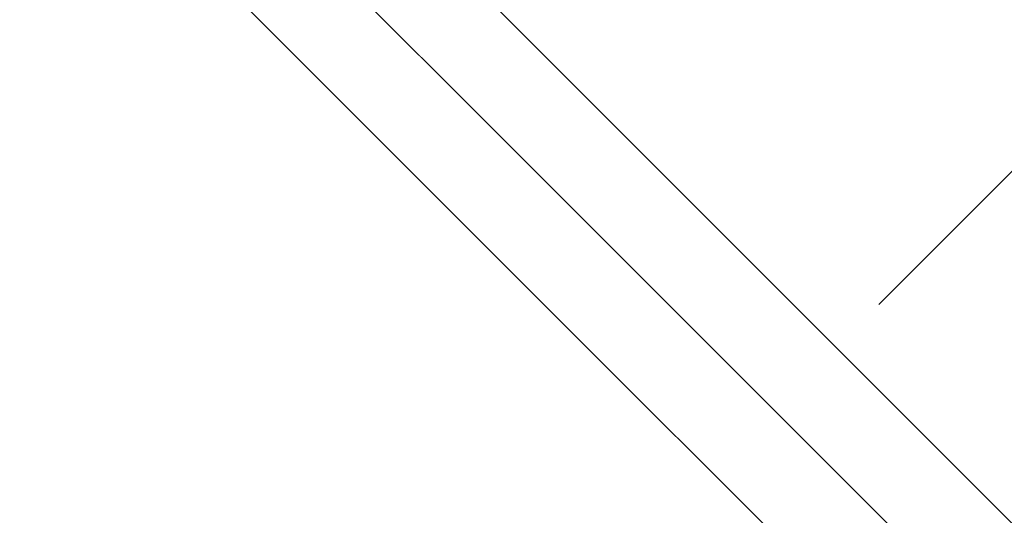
# Model space of a CAD drawing. Header units: millimetres. Extents: x -1690 to 192, y -898 to 54.
# Tile 12 of 256: x -1667.98 to -1659.59, y -892.71 to -888.49. Entities that reach past the tile are written whole.
import ezdxf

# ---------------------------------------------------------------- set-up
doc = ezdxf.new("R2010")
doc.units = ezdxf.units.MM
doc.header["$MEASUREMENT"] = 0
doc.layers.add('OVIDIO 186x93x72h', color=7, linetype='Continuous')

msp = doc.modelspace()

# ---------------------------------------------------------------- linework, layer by layer
at = {"layer": 'OVIDIO 186x93x72h'}
for points in [[(-1624.467341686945, -854.7214810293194), (-1660.658703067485, -890.9128424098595)], [(-1688.424652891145, -863.8790109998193), (-1655.898396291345, -896.4052675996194)], [(-1655.898396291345, -896.4052675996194), (-1688.424652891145, -863.8790109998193)], [(-1656.42872637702, -896.9355976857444), (-1688.95498297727, -864.4093410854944)], [(-1656.959053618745, -897.4659249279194), (-1689.485310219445, -864.9396683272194)], [(-1689.485310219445, -864.9396683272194), (-1656.959053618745, -897.4659249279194)], [(-1661.37847384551, -890.9251900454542), (-1682.944575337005, -869.3590885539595)], [(-1662.439134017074, -891.9858502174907), (-1684.005235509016, -870.4197487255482)]]:
    msp.add_lwpolyline(points, dxfattribs=at)
at = {"layer": 'OVIDIO 186x93x72h', "extrusion": (0.0002316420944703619, 0.9998841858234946, -0.01521713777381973)}
for points in [[(1655.690682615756, -16.27267368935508), (1666.653384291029, 703.8107028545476)], [(1666.653384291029, 703.8107028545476), (1655.690682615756, -16.27267368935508)]]:
    msp.add_lwpolyline(points, dxfattribs=at)
at = {"layer": 'OVIDIO 186x93x72h', "extrusion": (0.9998844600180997, 0.0002316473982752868, 0.01519911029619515)}
for points in [[(-885.0400125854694, 742.6113662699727), (-896.0163255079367, 22.50435691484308)], [(-896.0163255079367, 22.50435691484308), (-885.0400125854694, 742.6113662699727)]]:
    msp.add_lwpolyline(points, dxfattribs=at)
at = {"layer": 'OVIDIO 186x93x72h', "extrusion": (0.9998841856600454, 0.0002316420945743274, 0.01521714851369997)}
msp.add_lwpolyline([(-896.1684997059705, 22.54609631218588), (-885.2055973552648, 742.6431619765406)], dxfattribs=at)
at = {"layer": 'OVIDIO 186x93x72h', "extrusion": (0.0002316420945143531, 0.9998841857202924, -0.01521714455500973)}
for points in [[(1667.713790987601, 703.7945529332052), (1656.751094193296, -16.28882368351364)], [(1656.751094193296, -16.28882368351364), (1667.713790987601, 703.7945529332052)]]:
    msp.add_lwpolyline(points, dxfattribs=at)
at = {"layer": 'OVIDIO 186x93x72h', "extrusion": (0.9998846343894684, 0.0002316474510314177, 0.015187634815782)}
for points in [[(-886.0893570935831, 742.5963574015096), (-897.0738137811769, 22.49920168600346)], [(-897.0738137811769, 22.49920168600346), (-886.0893570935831, 742.5963574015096)]]:
    msp.add_lwpolyline(points, dxfattribs=at)
at = {"layer": 'OVIDIO 186x93x72h', "extrusion": (0.9998841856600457, 0.0002316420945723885, 0.01521714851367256)}
msp.add_lwpolyline([(-897.6683406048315, 22.56987649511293), (-886.7055415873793, 742.660154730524)], dxfattribs=at)
at = {"layer": 'OVIDIO 186x93x72h', "extrusion": (-0.0152189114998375, 0.01521891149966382, 0.9997683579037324)}
msp.add_lwpolyline([(-1655.746550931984, -896.6450601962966), (-1655.737768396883, -896.6536278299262), (-1655.728737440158, -896.6620143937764), (-1655.719463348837, -896.6702095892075), (-1655.709951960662, -896.678203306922), (-1655.700209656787, -896.6859856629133), (-1655.690243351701, -896.6935470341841), (-1655.680060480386, -896.7008780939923), (-1655.669668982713, -896.7079698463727), (-1655.659077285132, -896.7148136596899), (-1655.648294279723, -896.7214012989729), (-1655.637329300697, -896.7277249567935), (-1655.626192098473, -896.7337772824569), (-1655.614892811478, -896.7395514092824), (-1655.603441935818, -896.745040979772), (-1655.591850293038, -896.7502401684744), (-1655.580128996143, -896.7551437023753), (-1655.56828941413, -896.75974687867), (-1655.556343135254, -896.7640455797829), (-1655.544301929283, -896.7680362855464), (-1655.532177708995, -896.771716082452), (-1655.519982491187, -896.775082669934), (-1655.50772835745, -896.7781343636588), (-1655.495427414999, -896.7808700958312), (-1655.483091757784, -896.7832894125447), (-1655.47073342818, -896.7853924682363), (-1655.458364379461, -896.7871800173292), (-1655.445996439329, -896.7886534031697), (-1655.433641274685, -896.7898145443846), (-1655.421310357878, -896.7906659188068), (-1655.409014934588, -896.7912105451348), (-1655.396765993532, -896.7914519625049), (-1655.384574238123, -896.7913942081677), (-1655.372360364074, -896.7910380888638), (-1655.360099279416, -896.790379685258), (-1655.347801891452, -896.7894153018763), (-1655.33547937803, -896.7881417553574), (-1655.323143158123, -896.7865563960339), (-1655.310804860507, -896.7846571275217), (-1655.298476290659, -896.7824424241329), (-1655.286169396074, -896.7799113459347), (-1655.273896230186, -896.7770635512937), (-1655.261668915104, -896.7738993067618), (-1655.249499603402, -896.770419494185), (-1655.237400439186, -896.7666256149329), (-1655.225383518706, -896.7625197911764), (-1655.213460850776, -896.7581047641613), (-1655.201644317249, -896.7533838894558), (-1655.189945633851, -896.7483611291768), (-1655.178376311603, -896.7430410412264), (-1655.166947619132, -896.7374287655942), (-1655.155670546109, -896.7315300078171), (-1655.144555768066, -896.7253510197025), (-1655.133613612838, -896.7188985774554), (-1655.122854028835, -896.7121799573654), (-1655.11228655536, -896.7052029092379), (-1655.101920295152, -896.697975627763), (-1655.091763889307, -896.6905067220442), (-1655.081825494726, -896.6828051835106), (-1655.072112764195, -896.6748803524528), (-1655.062632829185, -896.6667418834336), (-1655.05339228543, -896.6583997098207), (-1655.044397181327, -896.6498640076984), (-1655.035653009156, -896.64114515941), (-1655.02716469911, -896.632253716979)], dxfattribs=at)
at = {"layer": 'OVIDIO 186x93x72h', "extrusion": (-0.01521891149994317, 0.01521891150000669, 0.9997683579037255)}
msp.add_lwpolyline([(-1656.807088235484, -897.7058432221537), (-1656.770907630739, -897.7411129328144), (-1656.733779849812, -897.7755186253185), (-1656.695736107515, -897.809022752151), (-1656.656809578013, -897.841589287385), (-1656.617035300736, -897.8731838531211), (-1656.576450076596, -897.9037738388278), (-1656.535092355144, -897.9333285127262), (-1656.493002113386, -897.9618191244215), (-1656.450220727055, -897.9892189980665), (-1656.406790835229, -898.0155036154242), (-1656.362756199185, -898.0406506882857), (-1656.318161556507, -898.0646402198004), (-1656.273052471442, -898.0874545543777), (-1656.227475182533, -898.1090784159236), (-1656.181476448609, -898.1294989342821), (-1656.135103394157, -898.1487056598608), (-1656.088403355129, -898.1666905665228), (-1656.041423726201, -898.1834480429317), (-1655.994211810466, -898.1989748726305), (-1655.946814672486, -898.2132702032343), (-1655.899278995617, -898.226335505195), (-1655.851650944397, -898.2381745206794), (-1655.803976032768, -898.2487932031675), (-1655.756298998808, -898.2581996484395), (-1655.708663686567, -898.2664040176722), (-1655.661112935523, -898.273418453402), (-1655.613688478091, -898.2792569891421), (-1655.566430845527, -898.283935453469), (-1655.51937928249, -898.2874713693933), (-1655.47257167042, -898.2898838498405), (-1655.426044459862, -898.2911934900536), (-1655.379832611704, -898.2914222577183), (-1655.333565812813, -898.2905814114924), (-1655.286997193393, -898.2886526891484), (-1655.240162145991, -898.2856145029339), (-1655.193097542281, -898.2814466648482), (-1655.14584167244, -898.2761304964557), (-1655.098434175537, -898.2696489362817), (-1655.050915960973, -898.2619866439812), (-1655.003329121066, -898.2531301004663), (-1654.955716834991, -898.2430677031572), (-1654.90812326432, -898.231789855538), (-1654.860593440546, -898.2192890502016), (-1654.813173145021, -898.2055599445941), (-1654.765908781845, -898.1905994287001), (-1654.718847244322, -898.1744066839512), (-1654.672035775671, -898.1569832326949), (-1654.625521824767, -898.1383329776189), (-1654.57935289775, -898.1184622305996), (-1654.533576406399, -898.0973797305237), (-1654.488239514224, -898.075096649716), (-1654.443388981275, -898.0516265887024), (-1654.399071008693, -898.0269855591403), (-1654.355331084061, -898.0011919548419), (-1654.312213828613, -897.9742665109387), (-1654.269762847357, -897.9462322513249), (-1654.228020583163, -897.9171144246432), (-1654.187028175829, -897.8869404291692), (-1654.146825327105, -897.8557397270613), (-1654.107450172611, -897.823543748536), (-1654.068939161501, -897.7903857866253), (-1654.031326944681, -897.7563008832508), (-1653.99464627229, -897.7213257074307), (-1653.958927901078, -897.6854984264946)], dxfattribs=at)

doc.saveas('drawing.dxf')
